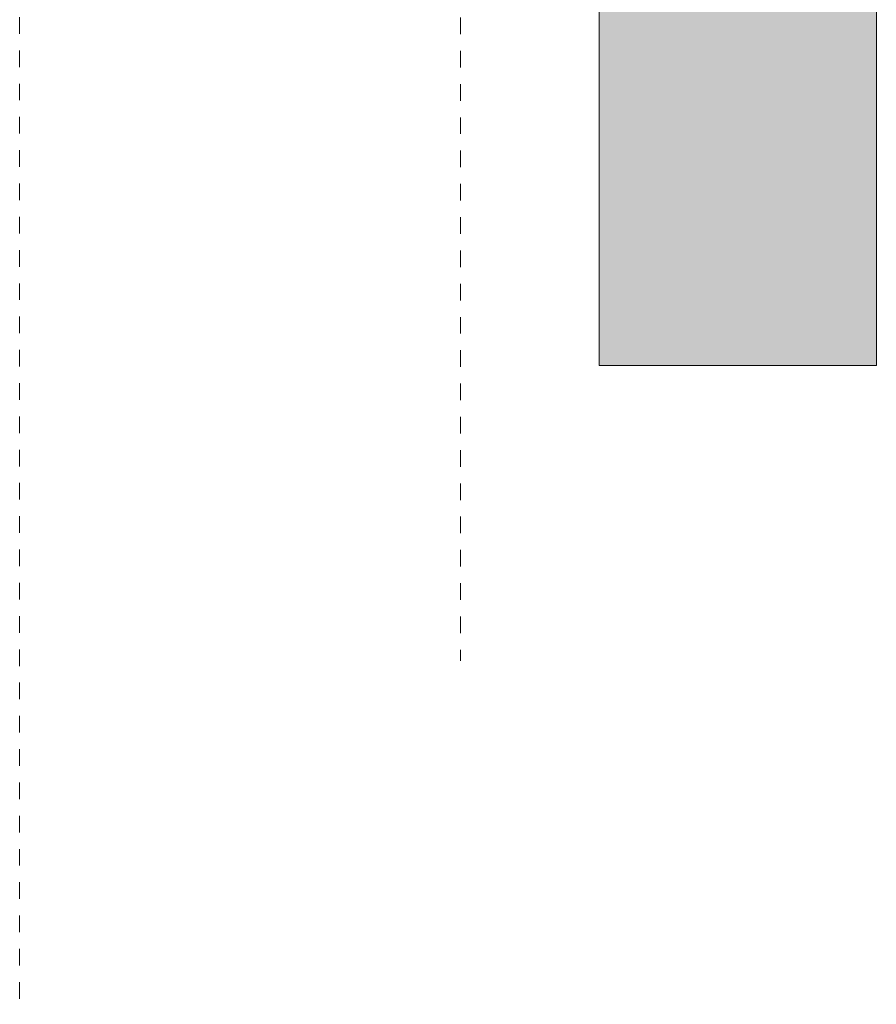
# Model space of a CAD drawing. Header units: millimetres. Extents: x -6694 to -5383, y -1151 to 6676.
# Tile 3 of 6: x -5815 to -5661, y -65 to 113. Entities that reach past the tile are written whole.
import ezdxf

# ---------------------------------------------------------------- set-up
doc = ezdxf.new("R2010")
doc.units = ezdxf.units.MM
doc.linetypes.add('Dash', pattern=[6, 3, -3])
doc.layers.add('A-ANNO-DIMS', color=7, linetype='Dash', lineweight=9, true_color=0xd2d2d2)
doc.layers.add('A-WALL', color=7, linetype='Continuous', lineweight=9)

msp = doc.modelspace()

# ---------------------------------------------------------------- hatches: boundary and pattern name
at = {"layer": 'A-WALL', "true_color": 0xf7f7f7}
msp.add_hatch(color=7, dxfattribs=at).paths.add_polyline_path([(-5710.97, 50.28), (-5660.97, 50.28), (-5660.97, 447.61), (-5710.97, 447.61), (-5710.97, 183.55)])

# ---------------------------------------------------------------- linework, layer by layer
at = {"layer": 'A-ANNO-DIMS'}
for p, q in [((-5735.97, 257.03), (-5735.97, -2.97)), ((-5815.49, 215.1), (-5815.49, -64.9))]:
    msp.add_line(p, q, dxfattribs=at)
at = {"layer": 'A-WALL', "color": 253, "true_color": 0xaaaaaa}
for p, q in [((-5710.97, 50.28), (-5710.97, 447.61)), ((-5660.97, 447.61), (-5660.97, 50.28)), ((-5660.97, 50.28), (-5710.97, 50.28))]:
    msp.add_line(p, q, dxfattribs=at)

doc.saveas('drawing.dxf')
